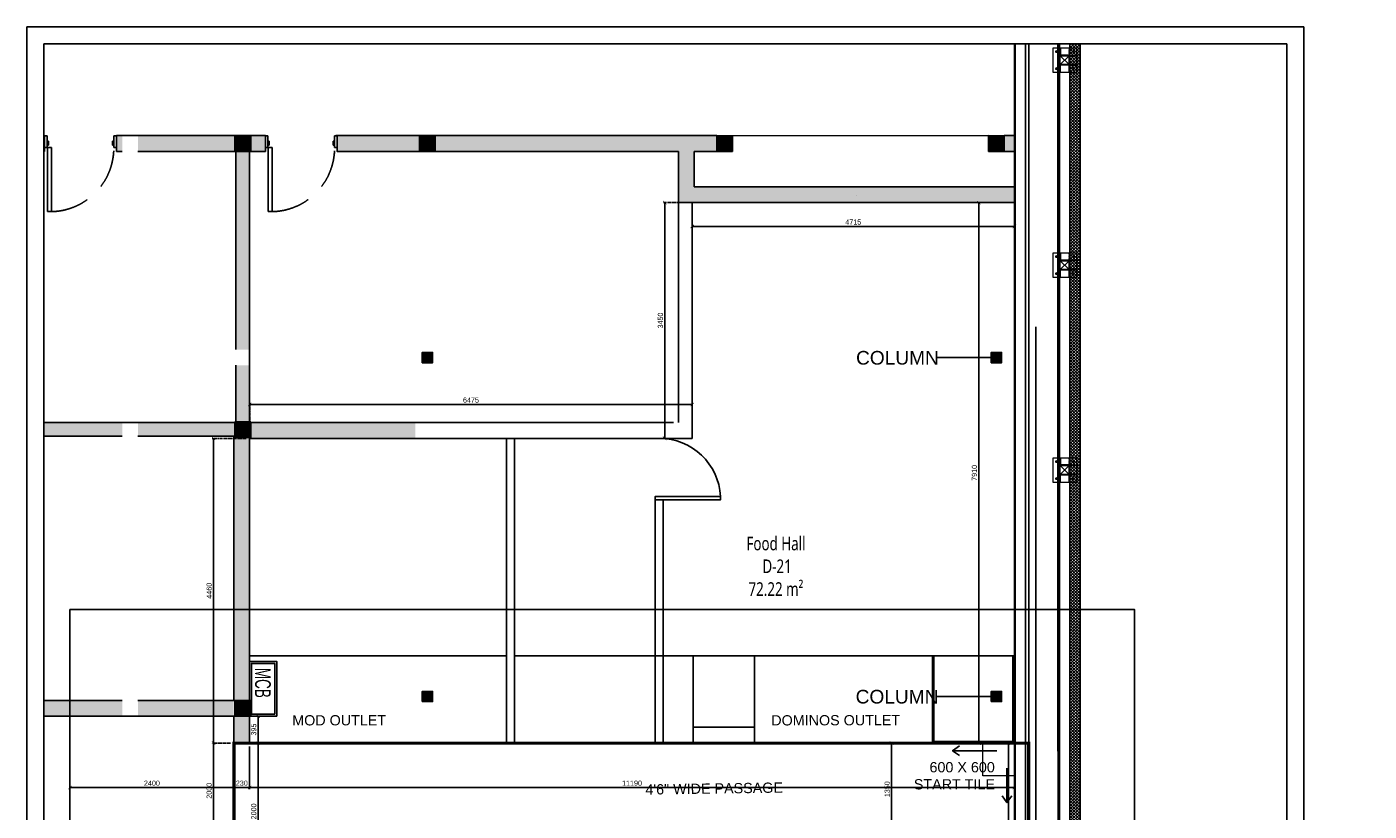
# Model space of a CAD drawing. Header units: millimetres. Extents: x 0 to 2243864, y 0 to 1237228.
# Tile 20 of 30: x 1041861 to 1061499, y 1136226 to 1147705. Entities that reach past the tile are written whole.
import ezdxf

# ---------------------------------------------------------------- set-up
doc = ezdxf.new("R2010")
doc.units = ezdxf.units.MM
doc.header["$LTSCALE"] = 7
doc.linetypes.add('Hidden', pattern=[6, 4, -2])
doc.linetypes.add('Hidden _system_', pattern=[6, 4, -2])
for name, color, linetype, lineweight in [('A-DETL', 255, 'Continuous', 13), ('FACADE COLUMN', 255, 'Continuous', 13), ('PD_025_TEXT', 61, 'Continuous', 25), ('PD_ELEVATION_03', 80, 'Continuous', 18), ('PD_HATCH', 45, 'Continuous', 9), ('PLATE', 255, 'Continuous', 13), ('ST-STEEL', 255, 'Continuous', 13), ('steel member', 255, 'Continuous', 13)]:
    doc.layers.add(name, color=color, linetype=linetype, lineweight=lineweight)
for name, color, linetype in [('CT-DIM', 3, 'Continuous'), ('E-ISOLATOT MV', 1, 'Continuous'), ('PD_BASE', 8, 'Continuous'), ('PD_DIMENSION', 201, 'Continuous')]:
    doc.layers.add(name, color=color, linetype=linetype)
doc.styles.add('arr-1', font='arial.ttf')
doc.styles.add('ROMANS', font='ARIALN.TTF', dxfattribs={"width": 0.75})
doc.styles.get("Standard").update_dxf_attribs({"font": 'arial.ttf'})
doc.dimstyles.new('100', dxfattribs={"dimtxt": 200, "dimasz": 75, "dimexe": 35, "dimexo": 25, "dimgap": 0.5, "dimtad": 1, "dimdec": 0, "dimrnd": 5, "dimzin": 0, "dimdsep": 46, "dimtxsty": 'Standard', "dimblk": 'OBLIQUE', "dimcen": 5, "dimdle": 35, "dimclre": 1, "dimadec": 0, "dimazin": 0, "dimtfac": 1, "dimtdec": 0, "dimtmove": 1, "dimatfit": 3, "dimfxl": 1, "dimtolj": 1, "dimtzin": 0, "dimlwd": -1, "dimlwe": -1, "dimarcsym": 0})
doc.dimstyles.new('MM', dxfattribs={"dimtxt": 75, "dimasz": 50, "dimexe": 25, "dimexo": 50, "dimgap": 25, "dimtad": 1, "dimdec": 0, "dimrnd": 5, "dimtxsty": 'Standard', "dimblk": 'ARCHTICK', "dimcen": 2.5, "dimadec": 0, "dimazin": 0, "dimtfac": 1, "dimtdec": 0, "dimtmove": 0, "dimatfit": 3, "dimfxl": 1, "dimarcsym": 0})
pattern_1 = [(45, (-314595, -105075.195), (-3.535533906, 3.535533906), []), (135, (-314595, -105075.195), (-3.535533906, -3.535533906), [])]
pattern_2 = [(45, (-314605, -105075.195), (-3.535533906, 3.535533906), []), (135, (-314605, -105075.195), (-3.535533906, -3.535533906), [])]

# ---------------------------------------------------------------- blocks, each defined once
blk = doc.blocks.new('_ARCHTICK')
at = {"color": 0, "linetype": 'ByBlock', "const_width": 0.15}
blk.add_lwpolyline([(-0.5, -0.5), (0.5, 0.5)], dxfattribs=at)
blk = doc.blocks.new('*D83')
at = {"layer": 'Defpoints', "color": 0, "ltscale": 0.5, "transparency": 16777216}
for p in [(1056222, 1137222), (1056309, 1137222), (1056309, 1133688)]:
    blk.add_point(p, dxfattribs=at)
at = {"layer": 'PD_DIMENSION', "color": 0, "lineweight": -2, "ltscale": 0.5, "transparency": 16777216}
for p, q in [((1056259, 1137222), (1056197, 1137222)), ((1056222, 1133688), (1056222, 1137222)), ((1056259, 1133688), (1056197, 1133688))]:
    blk.add_line(p, q, dxfattribs=at)
at = {"layer": 'PD_DIMENSION', "color": 0, "lineweight": -2, "ltscale": 0.5, "transparency": 16777216, "xscale": 50, "yscale": 50, "zscale": 50}
for p, rotation in [((1056222, 1137222), 90), ((1056222, 1133688), 270)]:
    blk.add_blockref('_ARCHTICK', p, dxfattribs=dict(at, rotation=rotation))
at = {"layer": 'PD_DIMENSION', "color": 0, "ltscale": 0.5, "transparency": 16777216, "insert": (1056159, 1135455), "char_height": 75, "attachment_point": 5, "rotation": 90}
blk.add_mtext('3535', dxfattribs=at)
blk = doc.blocks.new('*D84')
at = {"layer": 'Defpoints', "color": 0, "ltscale": 0.5, "transparency": 16777216}
for p in [(1045121, 1137222), (1056309, 1137222), (1056309, 1136572)]:
    blk.add_point(p, dxfattribs=at)
at = {"layer": 'PD_DIMENSION', "color": 0, "lineweight": -2, "ltscale": 0.5, "transparency": 16777216}
for p, q in [((1045121, 1137172), (1045121, 1136547)), ((1056309, 1137172), (1056309, 1136547)), ((1045121, 1136572), (1056309, 1136572))]:
    blk.add_line(p, q, dxfattribs=at)
at = {"layer": 'PD_DIMENSION', "color": 0, "lineweight": -2, "ltscale": 0.5, "transparency": 16777216, "xscale": 50, "yscale": 50, "zscale": 50, "rotation": 180}
blk.add_blockref('_ARCHTICK', (1045121, 1136572), dxfattribs=at)
at = {"layer": 'PD_DIMENSION', "color": 0, "lineweight": -2, "ltscale": 0.5, "transparency": 16777216, "xscale": 50, "yscale": 50, "zscale": 50}
blk.add_blockref('_ARCHTICK', (1056309, 1136572), dxfattribs=at)
at = {"layer": 'PD_DIMENSION', "color": 0, "ltscale": 0.5, "transparency": 16777216, "insert": (1050715, 1136635), "char_height": 75, "attachment_point": 5}
blk.add_mtext('11190', dxfattribs=at)
blk = doc.blocks.new('*D85')
at = {"layer": 'Defpoints', "color": 0, "ltscale": 0.5, "transparency": 16777216}
for p in [(1044891, 1137618), (1045121, 1137222), (1045244, 1137222)]:
    blk.add_point(p, dxfattribs=at)
at = {"layer": 'PD_DIMENSION', "color": 0, "lineweight": -2, "ltscale": 0.5, "transparency": 16777216}
for p, q in [((1044941, 1137618), (1045269, 1137618)), ((1045244, 1137618), (1045244, 1137222)), ((1045171, 1137222), (1045269, 1137222))]:
    blk.add_line(p, q, dxfattribs=at)
at = {"layer": 'PD_DIMENSION', "color": 0, "lineweight": -2, "ltscale": 0.5, "transparency": 16777216, "xscale": 50, "yscale": 50, "zscale": 50}
for p, rotation in [((1045244, 1137618), 90), ((1045244, 1137222), 270)]:
    blk.add_blockref('_ARCHTICK', p, dxfattribs=dict(at, rotation=rotation))
at = {"layer": 'PD_DIMENSION', "color": 0, "ltscale": 0.5, "transparency": 16777216, "insert": (1045181, 1137420), "char_height": 75, "attachment_point": 5, "rotation": 90}
blk.add_mtext('395', dxfattribs=at)
blk = doc.blocks.new('*D86')
at = {"layer": 'Defpoints', "color": 0, "ltscale": 0.5, "transparency": 16777216}
for p in [(1042491, 1137618), (1044891, 1137618), (1042491, 1136572)]:
    blk.add_point(p, dxfattribs=at)
at = {"layer": 'PD_DIMENSION', "color": 0, "lineweight": -2, "ltscale": 0.5, "transparency": 16777216}
for p, q in [((1042491, 1137568), (1042491, 1136547)), ((1044891, 1137568), (1044891, 1136547)), ((1044891, 1136572), (1042491, 1136572))]:
    blk.add_line(p, q, dxfattribs=at)
at = {"layer": 'PD_DIMENSION', "color": 0, "lineweight": -2, "ltscale": 0.5, "transparency": 16777216, "xscale": 50, "yscale": 50, "zscale": 50, "rotation": 180}
blk.add_blockref('_ARCHTICK', (1042491, 1136572), dxfattribs=at)
at = {"layer": 'PD_DIMENSION', "color": 0, "lineweight": -2, "ltscale": 0.5, "transparency": 16777216, "xscale": 50, "yscale": 50, "zscale": 50}
blk.add_blockref('_ARCHTICK', (1044891, 1136572), dxfattribs=at)
at = {"layer": 'PD_DIMENSION', "color": 0, "ltscale": 0.5, "transparency": 16777216, "insert": (1043691, 1136635), "char_height": 75, "attachment_point": 5}
blk.add_mtext('2400', dxfattribs=at)
blk = doc.blocks.new('*D87')
at = {"layer": 'Defpoints', "color": 0, "ltscale": 0.5, "transparency": 16777216}
for p in [(1045121, 1137222), (1045121, 1135222), (1045244, 1135222)]:
    blk.add_point(p, dxfattribs=at)
at = {"layer": 'PD_DIMENSION', "color": 0, "lineweight": -2, "ltscale": 0.5, "transparency": 16777216}
for p, q in [((1045171, 1137222), (1045269, 1137222)), ((1045244, 1137222), (1045244, 1135222)), ((1045171, 1135222), (1045269, 1135222))]:
    blk.add_line(p, q, dxfattribs=at)
at = {"layer": 'PD_DIMENSION', "color": 0, "lineweight": -2, "ltscale": 0.5, "transparency": 16777216, "xscale": 50, "yscale": 50, "zscale": 50}
for p, rotation in [((1045244, 1137222), 90), ((1045244, 1135222), 270)]:
    blk.add_blockref('_ARCHTICK', p, dxfattribs=dict(at, rotation=rotation))
at = {"layer": 'PD_DIMENSION', "color": 0, "ltscale": 0.5, "transparency": 16777216, "insert": (1045181, 1136222), "char_height": 75, "attachment_point": 5, "rotation": 90}
blk.add_mtext('2000', dxfattribs=at)
blk = doc.blocks.new('*D95')
at = {"layer": 'Defpoints', "color": 0, "ltscale": 0.5, "transparency": 16777216}
for p in [(1044891, 1137222), (1045121, 1137222), (1045121, 1136572)]:
    blk.add_point(p, dxfattribs=at)
at = {"layer": 'PD_DIMENSION', "color": 0, "lineweight": -2, "ltscale": 0.5, "transparency": 16777216}
for p, q in [((1044891, 1137172), (1044891, 1136547)), ((1045121, 1137172), (1045121, 1136547)), ((1044891, 1136572), (1045121, 1136572))]:
    blk.add_line(p, q, dxfattribs=at)
at = {"layer": 'PD_DIMENSION', "color": 0, "lineweight": -2, "ltscale": 0.5, "transparency": 16777216, "xscale": 50, "yscale": 50, "zscale": 50, "rotation": 180}
blk.add_blockref('_ARCHTICK', (1044891, 1136572), dxfattribs=at)
at = {"layer": 'PD_DIMENSION', "color": 0, "lineweight": -2, "ltscale": 0.5, "transparency": 16777216, "xscale": 50, "yscale": 50, "zscale": 50}
blk.add_blockref('_ARCHTICK', (1045121, 1136572), dxfattribs=at)
at = {"layer": 'PD_DIMENSION', "color": 0, "ltscale": 0.5, "transparency": 16777216, "insert": (1045006, 1136635), "char_height": 75, "attachment_point": 5}
blk.add_mtext('230', dxfattribs=at)
blk = doc.blocks.new('MCB ISOLATOR BOX')
at = {"layer": 'E-ISOLATOT MV', "color": 251}
for points in [[(0, 0.4), (0, -0.4), (0.4, -0.4), (0.4, 0.4)], [(0.03, 0.37), (0.03, -0.37), (0.37, -0.37), (0.37, 0.37)]]:
    blk.add_lwpolyline(points, close=True, dxfattribs=at)
at = {"layer": 'E-ISOLATOT MV', "color": 251, "insert": (0.087, -0.306), "char_height": 0.23, "width": 906.192, "attachment_point": 1, "rotation": 90, "style": 'ROMANS'}
blk.add_mtext('MCB', dxfattribs=at)
blk = doc.blocks.new('A$C25E72C76')
at = {"color": 251}
for p, q in [((0, 0), (-175, 0)), ((-175, -43), (-1111, -43)), ((-1111, -43), (-1111, -101)), ((-1111, -101), (-175, -101)), ((-175, 0), (-175, -38)), ((0, 0), (-175, 0)), ((-175, -38), (0, -38)), ((-175, -101), (-175, -43)), ((-137, -38), (-137, -57)), ((-137, -57), (-80, -57)), ((0, -38), (0, 0)), ((0, -1012), (-175, -1012)), ((-175, -1012), (-175, -1050)), ((0, -1050), (-175, -1050)), ((-175, -1050), (0, -1050)), ((-137, -993), (-137, -1012)), ((-80, -993), (-137, -993)), ((-80, -1012), (-80, -993)), ((0, -1050), (0, -1012))]:
    blk.add_line(p, q, dxfattribs=at)
at = {"color": 251, "elevation": 0}
blk.add_lwpolyline([(-80, -57), (-80, -38)], dxfattribs=at)
at = {"color": 251, "linetype": 'Hidden _system_', "ltscale": 20}
blk.add_arc((-179, -79), 933, 181.3133, 270.2195, dxfattribs=at)
blk = doc.blocks.new('A$C7fbb29f1')
at = {"layer": 'A-DETL', "linetype": 'Continuous'}
h = blk.add_hatch(dxfattribs=at)
h.set_pattern_fill('ANSI31', color=251)
h.set_pattern_definition([(45, (128439.44745, -80087.00508), (-0.08838834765, 0.08838834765), [])])
h.paths.add_polyline_path([(-75, -75), (-75, 75), (75, 75), (75, -75)])
h.paths.add_polyline_path([(-65, -65), (-65, 65), (65, 65), (65, -65)], flags=16)
at = {"layer": 'A-DETL', "color": 251, "linetype": 'Continuous'}
for points in [[(-75, -75), (75, -75), (75, 75), (-75, 75)], [(-65, -65), (65, -65), (65, 65), (-65, 65)]]:
    blk.add_lwpolyline(points, close=True, dxfattribs=at)
at = {"layer": 'FACADE COLUMN', "color": 251, "ltscale": 0.7}
for points in [[(65, 65), (-65, -65)], [(65, -65), (-65, 65)]]:
    blk.add_lwpolyline(points, dxfattribs=at)
blk = doc.blocks.new('A$C45923A03')
at = {"layer": 'ST-STEEL', "color": 251, "linetype": 'Continuous'}
for p, q in [((30, 0), (-30, 0)), ((0, -30), (0, 30))]:
    blk.add_line(p, q, dxfattribs=at)
for radius in [22.5, 12.5]:
    blk.add_circle((0, 0), radius, dxfattribs=at)
blk = doc.blocks.new('A$C4c822e5c')
at = {"layer": 'PLATE', "linetype": 'Continuous'}
h = blk.add_hatch(dxfattribs=at)
h.set_pattern_fill('ANSI37', color=251, scale=40)
h.set_pattern_definition(pattern_1)
h.paths.add_polyline_path([(5, 100), (5, 0), (13, 0), (13, 100)])
h = blk.add_hatch(dxfattribs=at)
h.set_pattern_fill('ANSI37', color=251, scale=40)
h.set_pattern_definition(pattern_2)
h.paths.add_polyline_path([(137, 100), (137, 0), (145, 0), (145, 100)])
h = blk.add_hatch(dxfattribs=at)
h.set_pattern_fill('ANSI37', color=251, scale=40, angle=-90)
h.set_pattern_definition([(315, (-104925.195, 314595), (3.535533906, 3.535533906), []), (45, (-104925.195, 314595), (-3.535533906, 3.535533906), [])])
h.paths.add_polyline_path([(-100, -5), (-100, -13), (0, -13), (0, -5)])
h = blk.add_hatch(dxfattribs=at)
h.set_pattern_fill('ANSI37', color=251, scale=40, angle=-90)
h.set_pattern_definition([(315, (-104925.195, 314605), (3.535533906, 3.535533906), []), (45, (-104925.195, 314605), (-3.535533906, 3.535533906), [])])
h.paths.add_polyline_path([(-100, -145), (-100, -137), (0, -137), (0, -145)])
h = blk.add_hatch(dxfattribs=at)
h.set_pattern_fill('ANSI37', color=251, scale=40)
h.set_pattern_definition(pattern_1)
h.paths.add_polyline_path([(5, -250), (5, -150), (13, -150), (13, -250)])
h = blk.add_hatch(dxfattribs=at)
h.set_pattern_fill('ANSI37', color=251, scale=40)
h.set_pattern_definition(pattern_2)
h.paths.add_polyline_path([(137, -250), (137, -150), (145, -150), (145, -250)])
at = {"layer": 'PLATE', "color": 251, "linetype": 'Continuous'}
blk.add_lwpolyline([(-100, 100), (250, 100), (250, -250), (-100, -250)], close=True, dxfattribs=at)
at = {"layer": 'steel member', "color": 251, "linetype": 'Continuous'}
for points in [[(5, 100), (13, 100), (13, 0), (5, 0)], [(145, 100), (137, 100), (137, 0), (145, 0)], [(-100, -5), (-100, -13), (0, -13), (0, -5)], [(-100, -145), (-100, -137), (0, -137), (0, -145)], [(5, -250), (13, -250), (13, -150), (5, -150)], [(145, -250), (137, -250), (137, -150), (145, -150)]]:
    blk.add_lwpolyline(points, close=True, dxfattribs=at)
at = {"layer": 'A-DETL', "color": 251, "linetype": 'Continuous'}
blk.add_blockref('A$C7fbb29f1', (75, -75), dxfattribs=at)
at = {"layer": 'ST-STEEL', "color": 251, "linetype": 'Continuous', "xscale": 0.4608000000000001, "yscale": 0.4608000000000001, "zscale": 0.4608000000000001}
for p in [(-50, 50), (200, 50), (-50, -200), (200, -200)]:
    blk.add_blockref('A$C45923A03', p, dxfattribs=at)
blk = doc.blocks.new('*D127')
at = {"layer": 'Defpoints', "color": 0, "ltscale": 0.5, "transparency": 16777216}
for p in [(1020965, 1204655), (1021494, 1204655), (1021264, 1200195)]:
    blk.add_point(p, dxfattribs=at)
at = {"layer": 'PD_DIMENSION', "color": 0, "linetype": 'Hidden', "lineweight": -2, "ltscale": 0.5, "transparency": 16777216}
for p, q in [((1021444, 1204655), (1020940, 1204655)), ((1021214, 1200195), (1020940, 1200195))]:
    blk.add_line(p, q, dxfattribs=at)
at = {"layer": 'PD_DIMENSION', "color": 0, "lineweight": -2, "ltscale": 0.5, "transparency": 16777216}
blk.add_line((1020965, 1200195), (1020965, 1204655), dxfattribs=at)
at = {"layer": 'PD_DIMENSION', "color": 0, "lineweight": -2, "ltscale": 0.5, "transparency": 16777216, "xscale": 50, "yscale": 50, "zscale": 50}
for p, rotation in [((1020965, 1204655), 90), ((1020965, 1200195), 270)]:
    blk.add_blockref('_ARCHTICK', p, dxfattribs=dict(at, rotation=rotation))
at = {"layer": 'PD_DIMENSION', "color": 0, "ltscale": 0.5, "transparency": 16777216, "insert": (1020901, 1202425), "char_height": 75, "attachment_point": 5, "rotation": 90}
blk.add_mtext('4460', dxfattribs=at)
blk = doc.blocks.new('*D115')
at = {"layer": 'Defpoints', "color": 0, "ltscale": 0.5, "transparency": 16777216}
for p in [(1021264, 1200195), (1020965, 1198195), (1021494, 1198195)]:
    blk.add_point(p, dxfattribs=at)
at = {"layer": 'PD_DIMENSION', "color": 0, "linetype": 'Hidden', "lineweight": -2, "ltscale": 0.5, "transparency": 16777216}
for p, q in [((1021214, 1200195), (1020940, 1200195)), ((1021444, 1198195), (1020940, 1198195))]:
    blk.add_line(p, q, dxfattribs=at)
at = {"layer": 'PD_DIMENSION', "color": 0, "lineweight": -2, "ltscale": 0.5, "transparency": 16777216}
blk.add_line((1020965, 1200195), (1020965, 1198195), dxfattribs=at)
at = {"layer": 'PD_DIMENSION', "color": 0, "lineweight": -2, "ltscale": 0.5, "transparency": 16777216, "xscale": 50, "yscale": 50, "zscale": 50}
for p, rotation in [((1020965, 1200195), 90), ((1020965, 1198195), 270)]:
    blk.add_blockref('_ARCHTICK', p, dxfattribs=dict(at, rotation=rotation))
at = {"layer": 'PD_DIMENSION', "color": 0, "ltscale": 0.5, "transparency": 16777216, "insert": (1020901, 1199497), "char_height": 75, "attachment_point": 5, "rotation": 90}
blk.add_mtext('2000', dxfattribs=at)
blk = doc.blocks.new('*D119')
at = {"layer": 'Defpoints', "color": 0, "ltscale": 0.5, "transparency": 16777216}
for p in [(1032161, 1208105), (1032692, 1208105, -999001), (1032684, 1200194)]:
    blk.add_point(p, dxfattribs=at)
at = {"layer": 'PD_DIMENSION', "color": 0, "linetype": 'Hidden', "lineweight": -2, "ltscale": 0.5, "transparency": 16777216}
for p, q in [((1032642, 1208105), (1032136, 1208105)), ((1032634, 1200194), (1032136, 1200194))]:
    blk.add_line(p, q, dxfattribs=at)
at = {"layer": 'PD_DIMENSION', "color": 0, "lineweight": -2, "ltscale": 0.5, "transparency": 16777216}
blk.add_line((1032161, 1200194), (1032161, 1208105), dxfattribs=at)
at = {"layer": 'PD_DIMENSION', "color": 0, "lineweight": -2, "ltscale": 0.5, "transparency": 16777216, "xscale": 50, "yscale": 50, "zscale": 50}
for p, rotation in [((1032161, 1208105), 90), ((1032161, 1200194), 270)]:
    blk.add_blockref('_ARCHTICK', p, dxfattribs=dict(at, rotation=rotation))
at = {"layer": 'PD_DIMENSION', "color": 0, "ltscale": 0.5, "transparency": 16777216, "insert": (1032097, 1204150), "char_height": 75, "attachment_point": 5, "rotation": 90}
blk.add_mtext('7910', dxfattribs=at)
blk = doc.blocks.new('_Oblique')
at = {"color": 0, "linetype": 'ByBlock', "lineweight": -2}
blk.add_line((-0.5, -0.5), (0.5, 0.5), dxfattribs=at)
blk = doc.blocks.new('*D116')
at = {"layer": 'Defpoints', "color": 0, "ltscale": 0.5, "transparency": 16777216}
for p in [(1027969, 1205151), (1021494, 1204655), (1027969, 1204655)]:
    blk.add_point(p, dxfattribs=at)
at = {"layer": 'PD_DIMENSION', "color": 0, "linetype": 'Hidden', "lineweight": -2, "ltscale": 0.5, "transparency": 16777216}
for p, q in [((1021494, 1204705), (1021494, 1205176)), ((1027969, 1204705), (1027969, 1205176))]:
    blk.add_line(p, q, dxfattribs=at)
at = {"layer": 'PD_DIMENSION', "color": 0, "lineweight": -2, "ltscale": 0.5, "transparency": 16777216}
blk.add_line((1021494, 1205151), (1027969, 1205151), dxfattribs=at)
at = {"layer": 'PD_DIMENSION', "color": 0, "lineweight": -2, "ltscale": 0.5, "transparency": 16777216, "xscale": 50, "yscale": 50, "zscale": 50, "rotation": 180}
blk.add_blockref('_ARCHTICK', (1021494, 1205151), dxfattribs=at)
at = {"layer": 'PD_DIMENSION', "color": 0, "lineweight": -2, "ltscale": 0.5, "transparency": 16777216, "xscale": 50, "yscale": 50, "zscale": 50}
blk.add_blockref('_ARCHTICK', (1027969, 1205151), dxfattribs=at)
at = {"layer": 'PD_DIMENSION', "color": 0, "ltscale": 0.5, "transparency": 16777216, "insert": (1024731, 1205215), "char_height": 75, "attachment_point": 5}
blk.add_mtext('6475', dxfattribs=at)
blk = doc.blocks.new('*D117')
at = {"layer": 'Defpoints', "color": 0, "ltscale": 0.5, "transparency": 16777216}
for p in [(1027566, 1208105), (1027969, 1208105), (1027969, 1204655)]:
    blk.add_point(p, dxfattribs=at)
at = {"layer": 'PD_DIMENSION', "color": 0, "linetype": 'Hidden', "lineweight": -2, "ltscale": 0.5, "transparency": 16777216}
for p, q in [((1027919, 1208105), (1027541, 1208105)), ((1027919, 1204655), (1027541, 1204655))]:
    blk.add_line(p, q, dxfattribs=at)
at = {"layer": 'PD_DIMENSION', "color": 0, "lineweight": -2, "ltscale": 0.5, "transparency": 16777216}
blk.add_line((1027566, 1204655), (1027566, 1208105), dxfattribs=at)
at = {"layer": 'PD_DIMENSION', "color": 0, "lineweight": -2, "ltscale": 0.5, "transparency": 16777216, "xscale": 50, "yscale": 50, "zscale": 50}
for p, rotation in [((1027566, 1208105), 90), ((1027566, 1204655), 270)]:
    blk.add_blockref('_ARCHTICK', p, dxfattribs=dict(at, rotation=rotation))
at = {"layer": 'PD_DIMENSION', "color": 0, "ltscale": 0.5, "transparency": 16777216, "insert": (1027503, 1206380), "char_height": 75, "attachment_point": 5, "rotation": 90}
blk.add_mtext('3450', dxfattribs=at)
blk = doc.blocks.new('*D118')
at = {"layer": 'Defpoints', "color": 0, "ltscale": 0.5, "transparency": 16777216}
for p in [(1027969, 1208105), (1032682, 1208105, -999001), (1032682, 1207757)]:
    blk.add_point(p, dxfattribs=at)
at = {"layer": 'PD_DIMENSION', "color": 0, "linetype": 'Hidden', "lineweight": -2, "ltscale": 0.5, "transparency": 16777216}
for p, q in [((1027969, 1208055), (1027969, 1207732)), ((1032682, 1208055), (1032682, 1207732))]:
    blk.add_line(p, q, dxfattribs=at)
at = {"layer": 'PD_DIMENSION', "color": 0, "lineweight": -2, "ltscale": 0.5, "transparency": 16777216}
blk.add_line((1027969, 1207757), (1032682, 1207757), dxfattribs=at)
at = {"layer": 'PD_DIMENSION', "color": 0, "lineweight": -2, "ltscale": 0.5, "transparency": 16777216, "xscale": 50, "yscale": 50, "zscale": 50, "rotation": 180}
blk.add_blockref('_ARCHTICK', (1027969, 1207757), dxfattribs=at)
at = {"layer": 'PD_DIMENSION', "color": 0, "lineweight": -2, "ltscale": 0.5, "transparency": 16777216, "xscale": 50, "yscale": 50, "zscale": 50}
blk.add_blockref('_ARCHTICK', (1032682, 1207757), dxfattribs=at)
at = {"layer": 'PD_DIMENSION', "color": 0, "ltscale": 0.5, "transparency": 16777216, "insert": (1030325, 1207821), "char_height": 75, "attachment_point": 5}
blk.add_mtext('4715', dxfattribs=at)
blk = doc.blocks.new('DOOR')
at = {"layer": 'PD_025_TEXT', "color": 251}
blk.add_lwpolyline([(-956, 0), (0, 0), (0, 50), (-956, 50)], close=True, dxfattribs=at)
blk.add_arc((-899, 0), 900, 3.1847, 90, dxfattribs=at)
blk = doc.blocks.new('*D110')
at = {"layer": 'Defpoints', "color": 0, "ltscale": 0.5, "transparency": 16777216}
for p in [(1054352, 1137222), (1054511, 1137222), (1054352, 1135872)]:
    blk.add_point(p, dxfattribs=at)
at = {"layer": 'PD_DIMENSION', "color": 0, "lineweight": -2, "ltscale": 0.5, "transparency": 16777216}
for p, q in [((1054402, 1137222), (1054536, 1137222)), ((1054511, 1135872), (1054511, 1137222)), ((1054402, 1135872), (1054536, 1135872))]:
    blk.add_line(p, q, dxfattribs=at)
at = {"layer": 'PD_DIMENSION', "color": 0, "lineweight": -2, "ltscale": 0.5, "transparency": 16777216, "xscale": 50, "yscale": 50, "zscale": 50}
for p, rotation in [((1054511, 1137222), 90), ((1054511, 1135872), 270)]:
    blk.add_blockref('_ARCHTICK', p, dxfattribs=dict(at, rotation=rotation))
at = {"layer": 'PD_DIMENSION', "color": 0, "ltscale": 0.5, "transparency": 16777216, "insert": (1054448, 1136547), "char_height": 75, "attachment_point": 5, "rotation": 90}
blk.add_mtext('1350', dxfattribs=at)
blk = doc.blocks.new('KJSDU')
at = {"layer": 'PD_BASE'}
h = blk.add_hatch(dxfattribs=at)
h.set_pattern_fill('ANSI37', color=251, scale=250)
h.set_pattern_definition([(45, (401408.108, 629697.466), (-22.0970869, 22.0970869), []), (135, (401408.108, 629697.466), (-22.0970869, -22.0970869), [])])
h.paths.add_polyline_path([(1033643.8, 1210428.2), (1033493.9, 1210428.2), (1033494, 1195015.8), (1033643.8, 1195015.8)])
h = blk.add_hatch(color=251, dxfattribs=at)
h.dxf.hatch_style = 1
h.paths.add_polyline_path([(1018483.9, 1209085.1), (1018483.9, 1208855.4), (1018493.8, 1208855.4), (1018493.8, 1209085.1)])
h = blk.add_hatch(color=251, dxfattribs=at)
h.dxf.hatch_style = 1
h.paths.add_polyline_path([(1019858.8, 1209084.7), (1019858.8, 1209085.1), (1019543.8, 1209085.1), (1019543.8, 1208855.4), (1019628.8, 1208855.4), (1019628.8, 1209084.7)])
h.paths.add_polyline_path([(1028558.8, 1209084.7), (1028558.8, 1209085.1), (1023978.8, 1209085.1), (1023978.8, 1209084.7), (1024208.8, 1209084.7), (1024208.8, 1208855.4), (1028328.8, 1208855.4), (1028328.8, 1209084.7)])
h.paths.add_polyline_path([(1032303.8, 1208856.4), (1032303.8, 1208855.4), (1032691.8, 1208855.4), (1032691.8, 1209085.1), (1032533.8, 1209085.1), (1032533.8, 1208856.4)])
h = blk.add_hatch(color=251, dxfattribs=at)
h.dxf.hatch_style = 1
h.paths.add_polyline_path([(1019858.8, 1208855.8), (1021723.8, 1208855.8), (1021723.8, 1209085), (1019858.8, 1209085)])
h = blk.add_hatch(color=251, dxfattribs=at)
h.dxf.hatch_style = 2
h.paths.add_polyline_path([(1021278.8, 1208853.5), (1021278.8, 1209083.5), (1021508.8, 1209083.5), (1021508.8, 1208853.5)])
h = blk.add_hatch(color=251, dxfattribs=at)
h.dxf.hatch_style = 1
h.paths.add_polyline_path([(1022773.8, 1208855.4), (1023978.8, 1208855.4), (1023978.8, 1209084.7), (1022773.8, 1209084.7)])
h = blk.add_hatch(color=251, dxfattribs=at)
h.dxf.hatch_style = 2
h.paths.add_polyline_path([(1023978.8, 1208853.5), (1023978.8, 1209083.5), (1024208.8, 1209083.5), (1024208.8, 1208853.5)])
h = blk.add_hatch(color=251, dxfattribs=at)
h.dxf.hatch_style = 2
h.paths.add_polyline_path([(1028328.8, 1208853.5), (1028328.8, 1209083.5), (1028558.8, 1209083.5), (1028558.8, 1208853.5)])
h = blk.add_hatch(color=251, dxfattribs=at)
h.dxf.hatch_style = 2
h.paths.add_polyline_path([(1032303.8, 1208855.2), (1032303.8, 1209085.2), (1032533.8, 1209085.2), (1032533.8, 1208855.2)])
h = blk.add_hatch(color=251, dxfattribs=at)
h.dxf.hatch_style = 1
h.paths.add_polyline_path([(1021293.8, 1205955), (1021493.8, 1205955), (1021493.8, 1205725), (1021293.8, 1205725), (1021293.8, 1204885.4), (1021493.8, 1204885.4), (1021493.8, 1208855.4), (1021293.8, 1208855.4)])
h = blk.add_hatch(color=251, dxfattribs=at)
h.dxf.hatch_style = 1
h.paths.add_polyline_path([(1027768.8, 1208105.1), (1032691.8, 1208105.1), (1032691.8, 1208335.1), (1027998.8, 1208335.1), (1027998.8, 1208855.3), (1027768.8, 1208855.3)])
h = blk.add_hatch(color=251, dxfattribs=at)
h.dxf.hatch_style = 2
h.paths.add_polyline_path([(1024024.8, 1205767.8), (1024162.8, 1205767.8), (1024162.8, 1205905.8), (1024024.8, 1205905.8)], flags=16)
h.paths.add_polyline_path([(1024018.8, 1205761.8), (1024168.8, 1205761.8), (1024168.8, 1205911.8), (1024018.8, 1205911.8)])
h = blk.add_hatch(color=251, dxfattribs=at)
h.dxf.hatch_style = 2
h.paths.add_polyline_path([(1032349.8, 1205767.8), (1032487.8, 1205767.8), (1032487.8, 1205905.8), (1032349.8, 1205905.8)], flags=16)
h.paths.add_polyline_path([(1032343.8, 1205761.8), (1032493.8, 1205761.8), (1032493.8, 1205911.8), (1032343.8, 1205911.8)])
h = blk.add_hatch(color=251, dxfattribs=at)
h.dxf.hatch_style = 1
h.paths.add_polyline_path([(1019858.8, 1204885.4), (1019858.8, 1204685.4), (1021262.3, 1204685.4), (1021262.3, 1204885.4)])
h.paths.add_polyline_path([(1018483.9, 1204885.4), (1018483.9, 1204685.4), (1019628.8, 1204685.4), (1019628.8, 1204885.4)])
h = blk.add_hatch(color=251, dxfattribs=at)
h.dxf.hatch_style = 1
h.paths.add_polyline_path([(1021263.6, 1200821), (1021489.6, 1200821), (1021489.6, 1200789.7), (1021493.8, 1200789.7), (1021493.8, 1204885.4), (1021263.6, 1204885.4)])
h = blk.add_hatch(color=251, dxfattribs=at)
h.dxf.hatch_style = 2
h.paths.add_polyline_path([(1021278.8, 1204669.2), (1021278.8, 1204899.2), (1021508.8, 1204899.2), (1021508.8, 1204669.2)])
h = blk.add_hatch(color=251, dxfattribs=at)
h.dxf.hatch_style = 1
h.paths.add_polyline_path([(1021493.8, 1204655.4), (1023918.9, 1204655.4), (1023918.9, 1204885.4), (1021493.8, 1204885.4)])
h = blk.add_hatch(color=251, dxfattribs=at)
h.dxf.hatch_style = 2
h.paths.add_polyline_path([(1024024.8, 1200807.5), (1024162.8, 1200807.5), (1024162.8, 1200945.5), (1024024.8, 1200945.5)], flags=16)
h.paths.add_polyline_path([(1024018.8, 1200801.5), (1024168.8, 1200801.5), (1024168.8, 1200951.5), (1024018.8, 1200951.5)])
h = blk.add_hatch(color=251, dxfattribs=at)
h.dxf.hatch_style = 2
h.paths.add_polyline_path([(1032349.8, 1200807.5), (1032487.8, 1200807.5), (1032487.8, 1200945.5), (1032349.8, 1200945.5)], flags=16)
h.paths.add_polyline_path([(1032343.8, 1200801.5), (1032493.8, 1200801.5), (1032493.8, 1200951.5), (1032343.8, 1200951.5)])
h = blk.add_hatch(color=251, dxfattribs=at)
h.dxf.hatch_style = 1
h.paths.add_polyline_path([(1018483.9, 1200819.3), (1018483.9, 1200590.4), (1021263.6, 1200590.4), (1021263.6, 1200194.6), (1021493.6, 1200194.6), (1021493.8, 1200819.3), (1021489.6, 1200819.3), (1021489.6, 1200591), (1021259.6, 1200591), (1021259.6, 1200819.3), (1019858.8, 1200819.3), (1019858.8, 1200591), (1019628.8, 1200591), (1019628.8, 1200819.3)])
h = blk.add_hatch(color=251, dxfattribs=at)
h.dxf.hatch_style = 2
h.paths.add_polyline_path([(1021278.8, 1200589.8), (1021278.8, 1200819.8), (1021508.8, 1200819.8), (1021508.8, 1200589.8)])
at = {"layer": 'PD_BASE', "color": 251}
for p, q in [((1032681.8, 1210428.2, -999001.4), (1032681.8, 1195015.8, -999001.4)), ((1032691.8, 1210428.2, -999001.4), (1032691.8, 1195015.8, -999001.4)), ((1032843.8, 1210428.2, -999001.4), (1032843.8, 1195015.8, -999001.4)), ((1032891.8, 1210428.2, -999001.4), (1032891.8, 1195015.8, -999001.4)), ((1033343.8, 1210428.2, -999001.4), (1033343.8, 1195015.8, -999001.4)), ((1033493.8, 1210428.2, -999001.4), (1033493.8, 1195015.8, -999001.4)), ((1033493.8, 1210428.2, -999001.4), (1033493.8, 1195015.8, -999001.4)), ((1033643.8, 1210428.2, -999001.4), (1033643.8, 1195015.8, -999001.4)), ((1021278.8, 1209083.5), (1021508.8, 1209083.5)), ((1021278.8, 1208853.5), (1021278.8, 1209083.5)), ((1021508.8, 1209083.5), (1021508.8, 1208853.5)), ((1023978.8, 1209083.5), (1024208.8, 1209083.5)), ((1023978.8, 1208853.5), (1023978.8, 1209083.5)), ((1024208.8, 1209083.5), (1024208.8, 1208853.5)), ((1028328.8, 1209083.5), (1028558.8, 1209083.5)), ((1028328.8, 1208853.5), (1028328.8, 1209083.5)), ((1028558.8, 1209083.5), (1028558.8, 1208853.5)), ((1032303.8, 1209085.2), (1032533.8, 1209085.2)), ((1032303.8, 1208855.2), (1032303.8, 1209085.2)), ((1032533.8, 1209085.2), (1032533.8, 1208855.2)), ((1021508.8, 1208853.5), (1021278.8, 1208853.5)), ((1021293.8, 1208855.8), (1021293.8, 1205955)), ((1021493.8, 1208855.4), (1021493.6, 1200194.6)), ((1024208.8, 1208853.5), (1023978.8, 1208853.5)), ((1027768.8, 1208855.3), (1027768.8, 1204885.4)), ((1027998.8, 1208855.3), (1027998.8, 1208335.1)), ((1028558.8, 1208853.5), (1028328.8, 1208853.5)), ((1032533.8, 1208855.2), (1032303.8, 1208855.2)), ((1027998.8, 1208335.1, -6345.5), (1032691.8, 1208335.1, -999001.4)), ((1027768.8, 1208105.1, 42303.2), (1032691.8, 1208105.1, -999001.4)), ((1027968.8, 1208105.1), (1027968.8, 1204655.4)), ((1032993.8, 1206285.4), (1032993.8, 1196375.3)), ((1021293.8, 1205725), (1021293.8, 1204885.4)), ((1021278.8, 1204899.2, 0), (1021508.8, 1204899.2, 0)), ((1021278.8, 1204669.2, 0), (1021278.8, 1204899.2, 0)), ((1021493.8, 1204885.4), (1027695.5, 1204885.4)), ((1021508.8, 1204899.2, 0), (1021508.8, 1204669.2, 0)), ((1021508.8, 1204669.2, 0), (1021278.8, 1204669.2, 0)), ((1021493.8, 1204655.4), (1027968.8, 1204655.4)), ((1021278.8, 1200819.8), (1021508.8, 1200819.8)), ((1021278.8, 1200589.8), (1021278.8, 1200819.8)), ((1021508.8, 1200819.8), (1021508.8, 1200589.8)), ((1021508.8, 1200589.8), (1021278.8, 1200589.8))]:
    blk.add_line(p, q, dxfattribs=at)
for points in [[(1018233.9, 1190924.8), (1036915.9, 1190924.8), (1036915.9, 1210678.2), (1018233.9, 1210678.2)], [(1018483.9, 1191174.8), (1036665.9, 1191174.8), (1036665.9, 1210428.2), (1018483.9, 1210428.2)]]:
    blk.add_lwpolyline(points, close=True, dxfattribs=at)
for points, elevation in [([(1033319.5, 1208972.3), (1033319.5, 1210428.2)], 0), ([(1018493.8, 1209085.4), (1018483.9, 1209085.4)], 0), ([(1018493.8, 1209085.1), (1018493.8, 1208855.4)], 0), ([(1021723.8, 1209085.5), (1019543.8, 1209085.4)], 0), ([(1019543.8, 1209085.1), (1019543.8, 1208855.4)], 0), ([(1019858.8, 1208855.4), (1021723.8, 1208855.4), (1021723.8, 1209085.4)], 0), ([(1022754.8, 1209085.4), (1028328.8, 1209085.4)], 0), ([(1022773.8, 1209085.4), (1022773.8, 1208855.4), (1027768.8, 1208855.3)], 0), ([(1028558.8, 1209083.5), (1032303.8, 1209085.4)], 0), ([(1032533.8, 1209085.4), (1032691.8, 1209085.4)], 0), ([(1033319.5, 1208972.3), (1033323.6, 1191174.8)], 0), ([(1018493.8, 1208855.4), (1018483.9, 1208855.4)], 0), ([(1019543.8, 1208855.4), (1019628.8, 1208855.4)], 0), ([(1027998.8, 1208855.3), (1028328.8, 1208855.3)], 0), ([(1032533.8, 1208855.3), (1032691.8, 1208855.3)], 0), ([(1030377.4, 1208204.2), (1030377.4, 1208204.2)], 819.7), ([(1021493.8, 1204885.4), (1018483.9, 1204885.4)], 0), ([(1019628.8, 1204685.3), (1018483.9, 1204685.3)], 0), ([(1021263.4, 1200819), (1021263.8, 1204685.3), (1019858.8, 1204685.3)], 0), ([(1019628.8, 1200819.2), (1018483.9, 1200819.3)], 0), ([(1021263.4, 1200819), (1019858.8, 1200819.2)], 0), ([(1021263.6, 1200590.4), (1018483.9, 1200589.9)], 0), ([(1021493.6, 1200194.6), (1021263.6, 1200194.6), (1021263.6, 1200590.4)], 0)]:
    blk.add_lwpolyline(points, dxfattribs=dict(at, elevation=elevation))
at = {"layer": 'PD_BASE', "color": 251, "elevation": 0}
for points in [[(1024018.8, 1205761.8), (1024168.8, 1205761.8), (1024168.8, 1205911.8), (1024018.8, 1205911.8)], [(1024024.8, 1205767.8), (1024162.8, 1205767.8), (1024162.8, 1205905.8), (1024024.8, 1205905.8)], [(1032343.8, 1205761.8), (1032493.8, 1205761.8), (1032493.8, 1205911.8), (1032343.8, 1205911.8)], [(1032349.8, 1205767.8), (1032487.8, 1205767.8), (1032487.8, 1205905.8), (1032349.8, 1205905.8)], [(1024018.8, 1200801.5), (1024168.8, 1200801.5), (1024168.8, 1200951.5), (1024018.8, 1200951.5)], [(1024024.8, 1200807.5), (1024162.8, 1200807.5), (1024162.8, 1200945.5), (1024024.8, 1200945.5)], [(1032343.8, 1200801.5), (1032493.8, 1200801.5), (1032493.8, 1200951.5), (1032343.8, 1200951.5)], [(1032349.8, 1200807.5), (1032487.8, 1200807.5), (1032487.8, 1200945.5), (1032349.8, 1200945.5)]]:
    blk.add_lwpolyline(points, close=True, dxfattribs=at)
at = {"layer": 'PD_BASE', "color": 251, "xscale": -1}
for p in [(1033493.8, 1210265.7), (1033493.8, 1207265.8, -999001.4), (1033493.8, 1204265.8, -999001.4)]:
    blk.add_blockref('A$C4c822e5c', p, dxfattribs=at)
at = {"layer": 'PD_BASE', "color": 251, "rotation": 90.00000000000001}
for p in [(1018493.8, 1209085.1), (1021723.8, 1209085)]:
    blk.add_blockref('A$C25E72C76', p, dxfattribs=at)
at = {"layer": 'PD_BASE', "color": 251, "xscale": 1000.000000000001, "yscale": 1000.000000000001, "zscale": 1000.000000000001, "rotation": 180}
blk.add_blockref('MCB ISOLATOR BOX', (1021889.6, 1200990.1), dxfattribs=at)
at = {"layer": 'PD_BASE', "color": 251, "char_height": 200, "width": 3515.474, "attachment_point": 1, "style": 'arr-1'}
for insert in [(1030365.3, 1205934.5), (1030359.3, 1200974.3)]:
    blk.add_mtext('\\pt4600;COLUMN', dxfattribs=dict(at, insert=insert))
at = {"layer": 'PD_BASE', "color": 251, "insert": (1023012, 1203216.2), "char_height": 200, "width": 12375.775, "attachment_point": 1}
blk.add_mtext('\\pi5750.23413;{\\fMicrosoft YaHei UI|b0|i0|c0|p34;\\W0.75;Food Hall\\P\\pi5983.99784;D-21\\P\\pi5779.72089;72.22 m²}', dxfattribs=at)
at = {"layer": 'PD_DIMENSION', "color": 251, "ltscale": 0.5}
for base, p1, p2, picture, middle in [((1027565.8, 1208105.1), (1027968.8, 1204655.4), (1027968.8, 1208105.1), '*D117', (1027502.5, 1206380.2)), ((1032160.6, 1208105.1), (1032683.9, 1200194.4), (1032691.8, 1208105.1, -999001.4), '*D119', (1032097.3, 1204149.7)), ((1020964.8, 1204655.4), (1021263.6, 1200194.6), (1021493.8, 1204655.4), '*D127', (1020901.5, 1202425))]:
    dim = blk.add_linear_dim(base=base, p1=p1, p2=p2, angle=90, dimstyle='MM', override={"dimtmove": 1}, dxfattribs=at)
    dim.commit()
    dim.dimension.update_dxf_attribs({"geometry": picture, "text_midpoint": middle})
for base, p1, p2, picture, middle in [((1032681.8, 1207757.3), (1027968.8, 1208105.1), (1032681.8, 1208105.1, -999001.4), '*D118', (1030325.3, 1207820.6)), ((1027968.8, 1205151.5), (1021493.8, 1204655.4), (1027968.8, 1204655.4), '*D116', (1024731.3, 1205214.8))]:
    dim = blk.add_linear_dim(base=base, p1=p1, p2=p2, dimstyle='MM', override={"dimtmove": 1}, dxfattribs=at)
    dim.commit()
    dim.dimension.update_dxf_attribs({"geometry": picture, "text_midpoint": middle})
dim = blk.add_linear_dim(base=(1020964.8, 1198194.6), p1=(1021263.6, 1200194.6), p2=(1021493.8, 1198194.6), angle=90, dimstyle='MM', override={"dimtmove": 1}, dxfattribs=at)
dim.commit()
dim.dimension.update_dxf_attribs({"geometry": '*D115', "text_midpoint": (1020964.8, 1199496.9), "dimtype": 128})
at = {"layer": 'PD_BASE', "color": 251}
for points in [[(1032349.8, 1205836.8), (1031548.1, 1205836.8)], [(1032343.8, 1200876.5), (1031542.1, 1200876.5)]]:
    blk.add_leader(points, dimstyle='100', override={"dimgap": 0.5, "dimtad": 0}, dxfattribs=at)
blk = doc.blocks.new("KJSDVYUU'")
at = {"layer": 'CT-DIM', "color": 251}
blk.add_lwpolyline([(983921.4, 1139179.8), (999495.9, 1139179.8), (999495.9, 1130487.7), (983921.4, 1130487.7)], close=True, dxfattribs=at)
at = {"layer": 'PD_BASE', "color": 251}
for points in [[(990424.6, 1137221.8), (990309.6, 1137221.8), (990309.6, 1141682.6), (990424.6, 1141682.6)], [(992599.6, 1137221.8), (992484.6, 1137221.8), (992484.6, 1140782.6), (992599.6, 1140782.6)], [(990424.6, 1138500), (997739.6, 1138500), (997739.6, 1137221.6), (990424.6, 1137221.6)], [(992599.6, 1138500), (993039.6, 1138500), (993039.6, 1137221.7), (992599.6, 1137221.7)], [(993939.6, 1138500), (997739.6, 1138500), (997739.6, 1137221.6), (993939.6, 1137221.6)], [(996539.6, 1138500), (996562.1, 1138500), (996562.1, 1137221.6), (996539.6, 1137221.6)], [(997717.1, 1138500), (997739.6, 1138500), (997739.6, 1137221.6), (997717.1, 1137221.6)], [(993039.6, 1137453.7), (993939.6, 1137453.7), (993939.6, 1137221.6), (993039.6, 1137221.6)], [(996539.6, 1137221.6), (996539.6, 1137244.1), (997739.6, 1137244.1), (997739.6, 1137221.6)]]:
    blk.add_lwpolyline(points, close=True, dxfattribs=at)
at = {"layer": 'PD_BASE', "color": 251, "elevation": 0}
blk.add_lwpolyline([(986551.5, 1138500.1), (990309.6, 1138500.1), (990309.6, 1137221.8), (986551.5, 1137221.8)], close=True, dxfattribs=at)
at = {"layer": 'PD_BASE', "color": 251}
for name, p in [('KJSDU', (-34942.2, -62972.8)), ('DOOR', (993440.8, 1140782.6))]:
    blk.add_blockref(name, p, dxfattribs=at)
at = {"layer": 'PD_BASE', "color": 251, "char_height": 50, "width": 3066.905, "attachment_point": 1, "rotation": 0.11409}
for s, insert in [('{\\H3x;MOD OUTLET}', (987174.2, 1137630)), ('{\\H3x;DOMINOS OUTLET}', (994182.5, 1137630))]:
    blk.add_mtext(s, dxfattribs=dict(at, insert=insert))

msp = doc.modelspace()

# ---------------------------------------------------------------- linework, layer by layer
at = {"layer": 'PD_ELEVATION_03', "const_width": 47, "elevation": 0}
msp.add_lwpolyline([(1043371, 1132090.1, -0.0443957), (1055709.6, 1133385.7), (1056519, 1133385.7), (1056519, 1137221.6), (1044890.9, 1137221.8), (1044890.4, 1135221.8), (1043371, 1135221.8)], format="xyb", close=True, dxfattribs=at)
at = {"layer": 'PD_HATCH', "ltscale": 0.5}
msp.add_lwpolyline([(1055847.8, 1137220.8), (1056309.1, 1137220.8), (1056309.1, 1136745.2), (1055847.8, 1136745.2)], close=True, dxfattribs=at)

# ---------------------------------------------------------------- block references
at = {"layer": 'PD_BASE', "color": 251}
msp.add_blockref("KJSDVYUU'", (58569.4, 0), dxfattribs=at)

# ---------------------------------------------------------------- texts
at = {"layer": 'PD_025_TEXT', "char_height": 50, "attachment_point": 1}
for s, insert, width, rotation in [('{\\H3x;MOD OUTLET}', (1045743.6, 1137630), 3066.905, 0.11409), ('{\\H3x;DOMINOS OUTLET}', (1052751.9, 1137630), 3066.905, 0.11409), ('\\pi428.33296;{\\H3x;600 X 600 \\P\\pi198.93323;START TILE}', (1054638.8, 1136944.3), 1365.884, 359.99187), ('{\\H3x;4\'6" WIDE PASSAGE}', (1050909.8, 1136617.7), 3066.905, 0.84623)]:
    msp.add_mtext(s, dxfattribs=dict(at, insert=insert, width=width, rotation=rotation))

# ---------------------------------------------------------------- dimensions: what is measured, and where the dimension line sits
at = {"layer": 'PD_DIMENSION', "ltscale": 0.5}
for base, p1, p2, picture, middle in [((1045244.3, 1137221.8), (1044890.8, 1137617.6), (1045120.8, 1137221.8), '*D85', (1045181, 1137419.7)), ((1045244.3, 1135221.8), (1045120.9, 1137221.8), (1045121, 1135221.8), '*D87', (1045181, 1136221.8)), ((1054511.1, 1137221.7), (1054351.7, 1135871.8), (1054351.8, 1137221.7), '*D110', (1054447.8, 1136546.7)), ((1056222.3, 1137221.6), (1056309, 1133687.7), (1056309, 1137221.6), '*D83', (1056159, 1135454.6))]:
    dim = msp.add_linear_dim(base=base, p1=p1, p2=p2, angle=90, dimstyle='MM', override={"dimtmove": 1}, dxfattribs=at)
    dim.commit()
    dim.dimension.update_dxf_attribs({"geometry": picture, "text_midpoint": middle})
for base, p1, p2, picture, middle in [((1042490.8, 1136571.8), (1044890.9, 1137617.6), (1042490.8, 1137617.6), '*D86', (1043690.8, 1136635)), ((1045120.9, 1136571.8), (1044890.9, 1137221.8), (1045120.9, 1137221.8), '*D95', (1045005.9, 1136635.1)), ((1056309, 1136571.8), (1045120.8, 1137221.8), (1056309, 1137221.6), '*D84', (1050714.9, 1136635.1))]:
    dim = msp.add_linear_dim(base=base, p1=p1, p2=p2, dimstyle='MM', override={"dimtmove": 1}, dxfattribs=at)
    dim.commit()
    dim.dimension.update_dxf_attribs({"geometry": picture, "text_midpoint": middle})

# ---------------------------------------------------------------- leaders
at = {"layer": 'PD_HATCH', "ltscale": 0.5}
for points in [[(1055404.5, 1137109.7, 0), (1056054.2, 1137109.7, 0)], [(1056199.6, 1136351.7, 0), (1056199.6, 1136855.8, 0)]]:
    msp.add_leader(points, dimstyle='MM', override={"dimasz": 100, "dimgap": 25, "dimtad": 0, "dimldrblk": 'Open90'}, dxfattribs=at)

doc.saveas('drawing.dxf')
